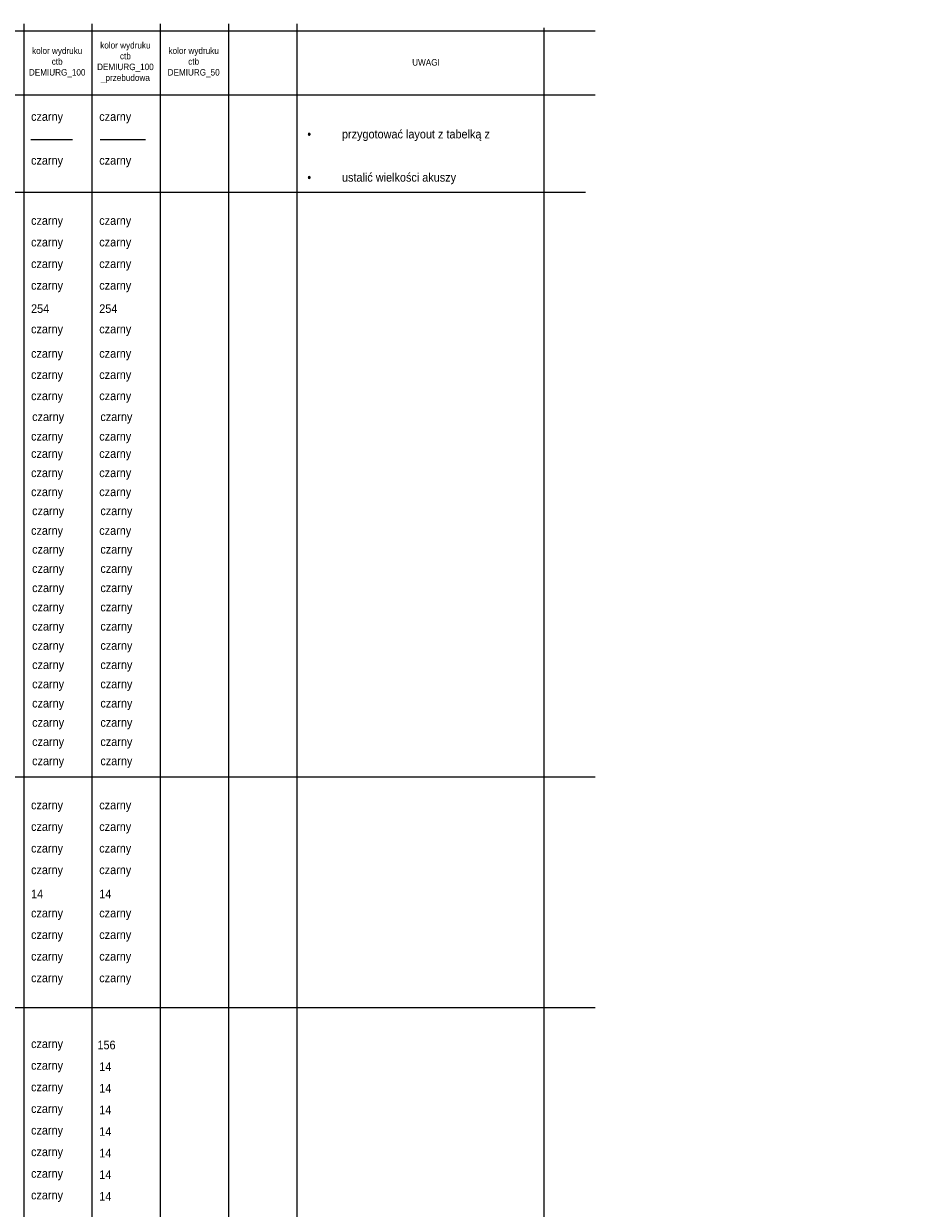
# Model space of a CAD drawing. Header units: metres. Extents: x 6502846 to 6512378, y 5892705 to 5896166.
# Tile 10 of 73: x 6503775 to 6503795, y 5894689 to 5894716. Entities that reach past the tile are written whole.
import ezdxf

# ---------------------------------------------------------------- set-up
doc = ezdxf.new("R2010")
doc.units = ezdxf.units.M
doc.header["$MEASUREMENT"] = 0
doc.layers.get('0').update_dxf_attribs({"color": 2})
for name, color, linetype in [('_tabelki_ramki', 7, 'Continuous'), ('A_wyburzenia', 156, 'FENCELINE3'), ('I_wypełnienie', 254, 'Continuous')]:
    doc.layers.add(name, color=color, linetype=linetype)
doc.layers.add('_tabelki_ramki_cienkie', color=251, linetype='Continuous', lineweight=5)
doc.styles.add('ARCHENIKA_100_opisy', font='arial.ttf', dxfattribs={"width": 0.9, "height": 20})
doc.styles.get("Standard").update_dxf_attribs({"font": 'Working1250.shx', "width": 0.75})
doc.linetypes.add('FENCELINE3', pattern='A,10,-5,["x",Standard,S=7,R=0,X=-2,Y=-2.333],-5', length=20)

msp = doc.modelspace()

# ---------------------------------------------------------------- linework, layer by layer
for points in [[(6503774.543, 5894716.048), (6503774.543, 5894661.65)], [(6503776.123, 5894716.048), (6503776.123, 5894661.65)], [(6503777.702, 5894716.048), (6503777.702, 5894661.65)], [(6503779.282, 5894716.048), (6503779.282, 5894661.65)], [(6503780.861, 5894716.048), (6503780.861, 5894661.65)], [(6503754.069, 5894715.885), (6503787.769, 5894715.885)], [(6503786.584, 5894715.949), (6503786.584, 5894661.65)], [(6503754.069, 5894714.402), (6503787.769, 5894714.402)], [(6503774.708, 5894713.37), (6503775.675, 5894713.37)], [(6503776.314, 5894713.37), (6503777.359, 5894713.37)], [(6503753.912, 5894712.149), (6503787.549, 5894712.149)], [(6503754.069, 5894698.623), (6503787.769, 5894698.623)], [(6503754.069, 5894693.285), (6503787.769, 5894693.285)]]:
    msp.add_lwpolyline(points)

# ---------------------------------------------------------------- texts
at = {"style": 'ARCHENIKA_100_opisy'}
for s, width, heights, insert, char_height, attachment_point in [('\\pxqc;kolor wydruku\\Pctb DEMIURG_100\\P_przebudowa', 1.27683, [97.48], (6503776.896, 5894715.151), 0.15, 5), ('\\pxqc;kolor wydruku\\Pctb DEMIURG_100', 1.27683, [97.48], (6503775.317, 5894715.151), 0.15, 5), ('\\pxqc;kolor wydruku\\Pctb DEMIURG_50', 1.27683, [97.48], (6503778.476, 5894715.151), 0.15, 5), ('\\pxqc;UWAGI', 1.27683, [97.48], (6503783.854, 5894715.151), 0.15, 5), ('\\pxql;czarny', 0.57165, [0], (6503774.712, 5894711.464), 0.2, 4), ('\\pxql;czarny', 0.57165, [0], (6503776.291, 5894711.464), 0.2, 4), ('\\pxql;czarny', 0.57165, [0], (6503774.712, 5894710.964), 0.2, 4), ('\\pxql;czarny', 0.57165, [0], (6503776.291, 5894710.964), 0.2, 4), ('\\pxql;czarny', 0.57165, [0], (6503774.712, 5894710.464), 0.2, 4), ('\\pxql;czarny', 0.57165, [0], (6503776.291, 5894710.464), 0.2, 4), ('\\pxql;czarny', 0.57165, [0], (6503774.712, 5894709.964), 0.2, 4), ('\\pxql;czarny', 0.57165, [0], (6503776.291, 5894709.964), 0.2, 4), ('\\pxql;czarny', 1.26798, [0], (6503774.712, 5894708.954), 0.2, 4), ('\\pxql;czarny', 1.26798, [0], (6503776.291, 5894708.954), 0.2, 4), ('\\pxql;czarny', 1.26798, [0], (6503774.712, 5894708.389), 0.2, 4), ('\\pxql;czarny', 1.26798, [0], (6503776.291, 5894708.389), 0.2, 4), ('\\pxql;czarny', 1.26798, [0], (6503774.712, 5894707.898), 0.2, 4), ('\\pxql;czarny', 1.26798, [0], (6503776.291, 5894707.898), 0.2, 4), ('\\pxql;czarny', 1.26798, [0], (6503774.712, 5894707.408), 0.2, 4), ('\\pxql;czarny', 1.26798, [0], (6503776.291, 5894707.408), 0.2, 4), ('\\pxql;czarny', 1.26798, [0], (6503774.737, 5894706.925), 0.2, 4), ('\\pxql;czarny', 1.26798, [0], (6503776.317, 5894706.925), 0.2, 4), ('\\pxql;czarny', 1.26798, [0], (6503774.712, 5894706.472), 0.2, 4), ('\\pxql;czarny', 1.26798, [0], (6503776.291, 5894706.472), 0.2, 4), ('\\pxql;czarny', 0.57165, [0], (6503774.712, 5894706.073), 0.2, 4), ('\\pxql;czarny', 0.57165, [0], (6503776.291, 5894706.073), 0.2, 4), ('\\pxql;czarny', 0.57165, [0], (6503774.712, 5894705.627), 0.2, 4), ('\\pxql;czarny', 0.57165, [0], (6503776.291, 5894705.627), 0.2, 4), ('\\pxql;czarny', 0.57165, [0], (6503774.712, 5894705.187), 0.2, 4), ('\\pxql;czarny', 0.57165, [0], (6503776.291, 5894705.187), 0.2, 4), ('\\pxql;czarny', 0.57165, [0], (6503774.737, 5894704.747), 0.2, 4), ('\\pxql;czarny', 0.57165, [0], (6503776.317, 5894704.747), 0.2, 4), ('\\pxql;czarny', 0.57165, [0], (6503774.712, 5894704.292), 0.2, 4), ('\\pxql;czarny', 0.57165, [0], (6503776.291, 5894704.292), 0.2, 4), ('\\pxql;czarny', 0.57165, [0], (6503774.737, 5894703.857), 0.2, 4), ('\\pxql;czarny', 0.57165, [0], (6503776.317, 5894703.857), 0.2, 4), ('\\pxql;czarny', 0.57165, [0], (6503774.737, 5894703.412), 0.2, 4), ('\\pxql;czarny', 0.57165, [0], (6503776.317, 5894703.412), 0.2, 4), ('\\pxql;czarny', 0.57165, [0], (6503774.737, 5894702.967), 0.2, 4), ('\\pxql;czarny', 0.57165, [0], (6503776.317, 5894702.967), 0.2, 4), ('\\pxql;czarny', 0.57165, [0], (6503774.737, 5894702.522), 0.2, 4), ('\\pxql;czarny', 0.57165, [0], (6503776.317, 5894702.522), 0.2, 4), ('\\pxql;czarny', 0.57165, [0], (6503774.737, 5894702.077), 0.2, 4), ('\\pxql;czarny', 0.57165, [0], (6503776.317, 5894702.077), 0.2, 4), ('\\pxql;czarny', 0.57165, [0], (6503774.737, 5894701.632), 0.2, 4), ('\\pxql;czarny', 0.57165, [0], (6503776.317, 5894701.632), 0.2, 4), ('\\pxql;czarny', 0.57165, [0], (6503774.737, 5894701.187), 0.2, 4), ('\\pxql;czarny', 0.57165, [0], (6503776.317, 5894701.187), 0.2, 4), ('\\pxql;czarny', 0.57165, [0], (6503774.737, 5894700.742), 0.2, 4), ('\\pxql;czarny', 0.57165, [0], (6503776.317, 5894700.742), 0.2, 4), ('\\pxql;czarny', 0.57165, [0], (6503774.737, 5894700.297), 0.2, 4), ('\\pxql;czarny', 0.57165, [0], (6503776.317, 5894700.297), 0.2, 4), ('\\pxql;czarny', 0.57165, [0], (6503774.737, 5894699.852), 0.2, 4), ('\\pxql;czarny', 0.57165, [0], (6503776.317, 5894699.852), 0.2, 4), ('\\pxql;czarny', 0.57165, [0], (6503774.737, 5894699.407), 0.2, 4), ('\\pxql;czarny', 0.57165, [0], (6503776.317, 5894699.407), 0.2, 4), ('\\pxql;czarny', 0.57165, [0], (6503774.737, 5894698.962), 0.2, 4), ('\\pxql;czarny', 0.57165, [0], (6503776.317, 5894698.962), 0.2, 4), ('\\pxql;czarny', 0.57165, [0], (6503774.712, 5894697.942), 0.2, 4), ('\\pxql;czarny', 0.57165, [0], (6503776.291, 5894697.942), 0.2, 4), ('\\pxql;czarny', 0.57165, [0], (6503774.712, 5894697.442), 0.2, 4), ('\\pxql;czarny', 0.57165, [0], (6503776.291, 5894697.442), 0.2, 4), ('\\pxql;czarny', 0.57165, [0], (6503774.712, 5894696.942), 0.2, 4), ('\\pxql;czarny', 0.57165, [0], (6503776.291, 5894696.942), 0.2, 4), ('\\pxql;czarny', 0.57165, [0], (6503774.712, 5894696.442), 0.2, 4), ('\\pxql;czarny', 0.57165, [0], (6503776.291, 5894696.442), 0.2, 4), ('\\pxql;czarny', 0.57165, [0], (6503774.712, 5894695.442), 0.2, 4), ('\\pxql;czarny', 0.57165, [0], (6503776.291, 5894695.442), 0.2, 4), ('\\pxql;czarny', 0.57165, [0], (6503774.712, 5894694.942), 0.2, 4), ('\\pxql;czarny', 0.57165, [0], (6503776.291, 5894694.942), 0.2, 4), ('\\pxql;czarny', 0.57165, [0], (6503774.712, 5894694.442), 0.2, 4), ('\\pxql;czarny', 0.57165, [0], (6503776.291, 5894694.442), 0.2, 4), ('\\pxql;czarny', 0.57165, [0], (6503774.712, 5894693.942), 0.2, 4), ('\\pxql;czarny', 0.57165, [0], (6503776.291, 5894693.942), 0.2, 4), ('\\pxql;czarny', 0.57165, [0], (6503774.712, 5894691.918), 0.2, 4), ('\\pxql;czarny', 0.57165, [0], (6503774.712, 5894691.418), 0.2, 4), ('\\pxql;czarny', 0.57165, [0], (6503774.712, 5894690.918), 0.2, 4), ('\\pxql;czarny', 0.57165, [0], (6503774.712, 5894690.418), 0.2, 4), ('\\pxql;czarny', 0.57165, [0], (6503774.712, 5894689.918), 0.2, 4), ('\\pxql;czarny', 0.57165, [0], (6503774.712, 5894689.418), 0.2, 4), ('\\pxql;czarny', 0.57165, [0], (6503774.712, 5894688.918), 0.2, 4)]:
    msp.add_mtext_dynamic_manual_height_columns(s, width=width, gutter_width=1, heights=heights, dxfattribs=dict(at, insert=insert, char_height=char_height, attachment_point=attachment_point))
at = {"insert": (6503781.109, 5894712.963), "char_height": 0.2, "width": 5.47565, "attachment_point": 4, "style": 'ARCHENIKA_100_opisy'}
msp.add_mtext('\\pi-60,l60,t60;{\\fSymbol|b0|i0|c2|p18;·^I}przygotować layout z tabelką z odpowiednią czcionką,\\P{\\fSymbol|b0|i0|c2|p18;·^I}ustalić wielkości akuszy', dxfattribs=at)
at = {"color": 14, "linetype": 'Continuous', "char_height": 0.2, "attachment_point": 4, "style": 'ARCHENIKA_100_opisy'}
for insert in [(6503774.712, 5894695.913), (6503776.291, 5894695.913), (6503776.291, 5894691.918), (6503776.291, 5894691.418), (6503776.291, 5894690.918), (6503776.291, 5894690.418), (6503776.291, 5894689.918), (6503776.291, 5894689.418), (6503776.291, 5894688.918)]:
    msp.add_mtext_dynamic_manual_height_columns('\\pxql;14', width=0.57165, gutter_width=1, heights=[0], dxfattribs=dict(at, insert=insert))
at = {"linetype": 'Continuous', "insert": (6503774.712, 5894692.418), "char_height": 0.2, "attachment_point": 4, "style": 'ARCHENIKA_100_opisy'}
msp.add_mtext_dynamic_manual_height_columns('\\pxql;czarny', width=0.57165, gutter_width=1, heights=[0], dxfattribs=at)
at = {"layer": '_tabelki_ramki', "char_height": 0.2, "attachment_point": 4, "style": 'ARCHENIKA_100_opisy'}
for insert in [(6503774.712, 5894713.87), (6503776.291, 5894713.87)]:
    msp.add_mtext_dynamic_manual_height_columns('\\pxql;czarny', width=0.57165, gutter_width=1, heights=[0], dxfattribs=dict(at, insert=insert))
at = {"layer": '_tabelki_ramki_cienkie', "char_height": 0.2, "attachment_point": 4, "style": 'ARCHENIKA_100_opisy'}
for insert in [(6503774.712, 5894712.856), (6503776.291, 5894712.856)]:
    msp.add_mtext_dynamic_manual_height_columns('\\pxql;czarny', width=0.57165, gutter_width=1, heights=[0], dxfattribs=dict(at, insert=insert))
at = {"layer": 'A_wyburzenia', "linetype": 'Continuous', "insert": (6503776.669, 5894692.418), "char_height": 0.2, "attachment_point": 6, "style": 'ARCHENIKA_100_opisy'}
msp.add_mtext_dynamic_manual_height_columns('\\pxqr;156', width=0.57165, gutter_width=1, heights=[0], dxfattribs=at)
at = {"layer": 'I_wypełnienie', "char_height": 0.2, "attachment_point": 4, "style": 'ARCHENIKA_100_opisy'}
for insert in [(6503774.712, 5894709.454), (6503776.291, 5894709.454)]:
    msp.add_mtext_dynamic_manual_height_columns('\\pxql;254', width=1.26798, gutter_width=1, heights=[0], dxfattribs=dict(at, insert=insert))

doc.saveas('drawing.dxf')
